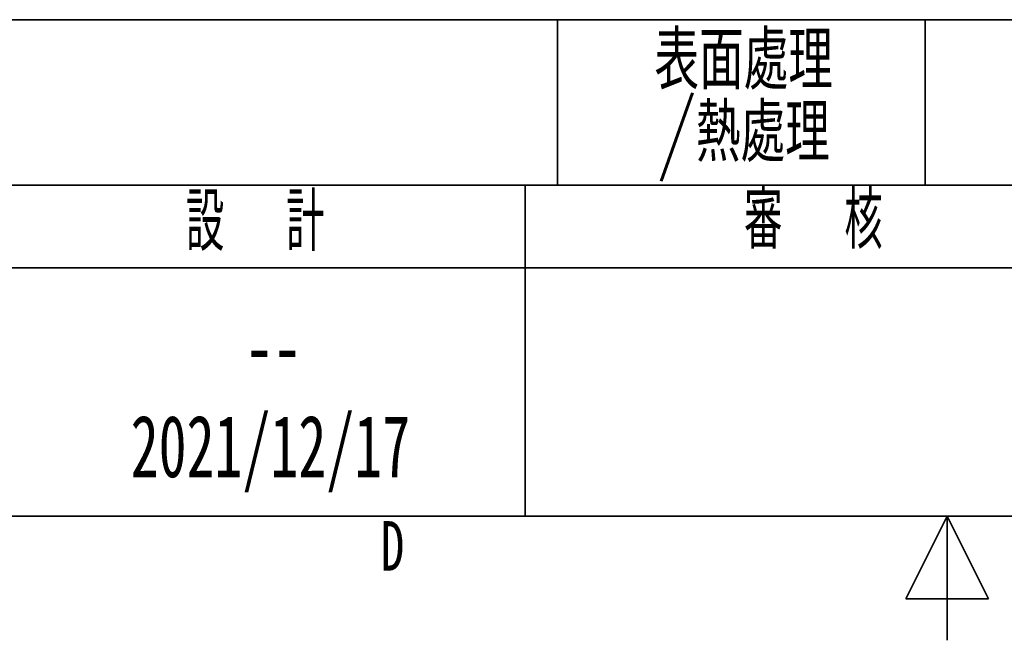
# Model space of a CAD drawing. Header units: millimetres. Extents: x 0 to 297, y 0 to 210.
# Tile 3 of 34: x 110 to 152, y 3 to 30. Entities that reach past the tile are written whole.
import ezdxf

# ---------------------------------------------------------------- set-up
doc = ezdxf.new("R2010")
doc.units = ezdxf.units.MM
doc.layers.add('圖框', color=7, linetype='Continuous', lineweight=35)
doc.layers.add('圖框文字', color=5, linetype='Continuous')
doc.styles.add('SLDTEXTSTYLE0', font='TXT', dxfattribs={"width": 0.7})
doc.styles.add('SLDTEXTSTYLE1', font='TXT', dxfattribs={"width": 0.7, "bigfont": 'bigfont'})
doc.styles.add('SLDTEXTSTYLE3', font='TXT', dxfattribs={"width": 0.6, "bigfont": 'bigfont'})
doc.styles.add('SLDTEXTSTYLE5', font='TXT', dxfattribs={"width": 0.663})

# ---------------------------------------------------------------- blocks, each defined once
blk = doc.blocks.new('SW_NOTE_0_4')
at = {"layer": '圖框文字', "color": 0, "char_height": 2.4749, "attachment_point": 2, "style": 'SLDTEXTSTYLE1'}
for s, insert in [('表面處理', (6.187, 3.19)), ('/熱處理', (6.187, 0.1))]:
    blk.add_mtext(s, dxfattribs=dict(at, insert=insert))

msp = doc.modelspace()

# ---------------------------------------------------------------- linework, layer by layer
at = {"layer": '圖框'}
for p, q in [((290.626, 29.699), (7.778, 29.699)), ((132.562, 29.699), (132.562, 22.628)), ((148.264, 29.699), (148.264, 22.628)), ((290.626, 22.628), (83.187, 22.628)), ((131.187, 22.628), (131.187, 8.485)), ((179.77, 19.092), (83.187, 19.092)), ((290.626, 8.485), (7.778, 8.485)), ((149.202, 8.485), (147.434, 4.95)), ((149.202, 3.182), (149.202, 8.485)), ((150.97, 4.95), (149.202, 8.485)), ((147.434, 4.95), (150.97, 4.95))]:
    msp.add_line(p, q, dxfattribs=at)

# ---------------------------------------------------------------- block references
at = {"layer": '圖框文字'}
msp.add_blockref('SW_NOTE_0_4', (134.327, 26.006), dxfattribs=at)

# ---------------------------------------------------------------- texts
at = {"layer": '圖框文字', "attachment_point": 2}
for s, insert, char_height, style in [('審  核', (143.492, 22.382), 2.4749, 'SLDTEXTSTYLE3'), ('設  計', (119.654, 22.294), 2.4749, 'SLDTEXTSTYLE3'), ('--', (120.423, 17.05), 2.6458, 'SLDTEXTSTYLE5'), ('2021/12/17', (120.3, 12.797), 2.6458, 'SLDTEXTSTYLE5'), ('D', (125.514, 8.276), 2.121, 'SLDTEXTSTYLE0')]:
    msp.add_mtext(s, dxfattribs=dict(at, insert=insert, char_height=char_height, style=style))

doc.saveas('drawing.dxf')
